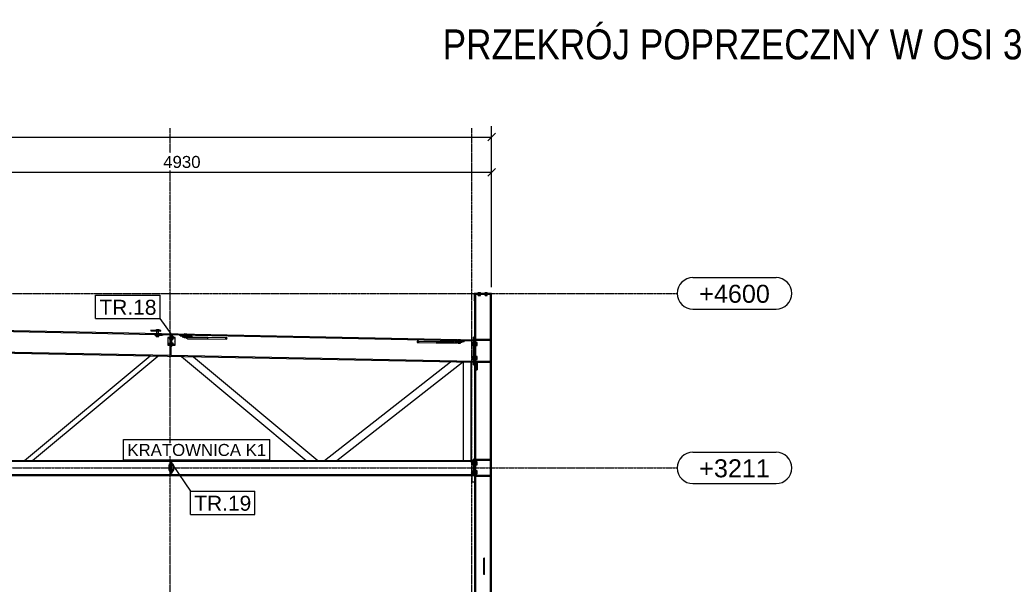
# Model space of a CAD drawing. Header units: millimetres. Extents: x -288865 to 11255, y 102926 to 380857.
# Tile 129 of 142: x -153068 to -145232, y 345490 to 349983. Entities that reach past the tile are written whole.
import ezdxf

# ---------------------------------------------------------------- set-up
doc = ezdxf.new("R2010")
doc.units = ezdxf.units.MM
doc.header["$MEASUREMENT"] = 0
doc.set_wipeout_variables(frame=1)
doc.linetypes.add('DXK_LINE_DOT3', pattern=[5.9187, 2.979, -0.9799, 0.9799, -0.9799])
for name, color, linetype in [('TS_FORMATKA', 7, 'Continuous'), ('TS_INNE_OBIEKTY', 7, 'Continuous'), ('TS_LINIE_WIDOCZNE', 7, 'Continuous'), ('TS_OPISY', 7, 'Continuous'), ('TS_OPISY_LINIE', 7, 'Continuous'), ('TS_OPISY_RAMKA', 7, 'Continuous'), ('TS_WYMIARY', 7, 'Continuous'), ('TS_WYMIARY_TEKST', 7, 'Continuous'), ('TS_WYPELNIENIE', 7, 'Continuous')]:
    doc.layers.add(name, color=color, linetype=linetype)
doc.styles.add('ARIAL', font='arial.ttf')

# ---------------------------------------------------------------- blocks, each defined once
blk = doc.blocks.new('Part-66178878-1328 - 1304')
at = {"layer": 'TS_LINIE_WIDOCZNE', "color": 1, "linetype": 'Continuous'}
for p, q in [((62114.5, -224), (62114.5, 4590)), ((62123, 4590), (62114.5, 4590)), ((62123, -224), (62123, 4590)), ((62239, 80), (62239, 4590)), ((62239, 4590), (62243.5, 4590)), ((62247.5, 4410), (62247.5, 4540)), ((62247.5, 3305), (62247.5, 3960)), ((62247.5, 2205), (62247.5, 2955)), ((62247.5, 1255), (62247.5, 1955)), ((62247.5, 330), (62247.5, 1005)), ((62239, 3), (62239, 77)), ((62239, -372), (62239, 0)), ((62247.5, -384), (62247.5, 0))]:
    blk.add_line(p, q, dxfattribs=at)
blk = doc.blocks.new('Part-66178878-1327 - 1304')
at = {"layer": 'TS_LINIE_WIDOCZNE', "color": 1, "linetype": 'Continuous'}
for p, q in [((62089.5, 3151), (62089.5, 3101)), ((62089.5, 3151), (62102.5, 3151)), ((62089.5, 3101), (62114.5, 3101))]:
    blk.add_line(p, q, dxfattribs=at)
blk = doc.blocks.new('Part-66178878-1336 - 1304')
at = {"layer": 'TS_LINIE_WIDOCZNE', "color": 1, "linetype": 'Continuous'}
for p, q in [((59535, 4306.5), (59534.9, 4300.5)), ((59534.9, 4300.5), (59614.2, 4298.9)), ((59614.4, 4304.9), (59535, 4306.5)), ((59568.7, 4299.9), (59568.8, 4305.9)), ((59614.2, 4298.9), (59614.4, 4304.9))]:
    blk.add_line(p, q, dxfattribs=at)
blk = doc.blocks.new('Part-66178878-1339 - 1304')
at = {"layer": 'TS_LINIE_WIDOCZNE', "color": 1, "linetype": 'Continuous'}
for p, q in [((62191.5, 2493.8), (62185.5, 2493.8)), ((62185.5, 2363.8), (62185.5, 2493.8)), ((62191.5, 2363.8), (62191.5, 2493.8)), ((62191.5, 2363.8), (62185.5, 2363.8))]:
    blk.add_line(p, q, dxfattribs=at)
blk = doc.blocks.new('Part-66178878-1341 - 1304')
at = {"layer": 'TS_LINIE_WIDOCZNE', "color": 1, "linetype": 'Continuous'}
for p, q in [((62123.6, 4051), (62123.6, 3991)), ((62123.6, 4051), (62131.6, 4051)), ((62123.6, 4011), (62131.6, 4011)), ((62131.6, 4051), (62131.6, 3991)), ((62123.6, 3991), (62131.6, 3991))]:
    blk.add_line(p, q, dxfattribs=at)
blk = doc.blocks.new('Part-66178878-1359 - 1304')
at = {"layer": 'TS_LINIE_WIDOCZNE', "color": 1, "linetype": 'Continuous'}
for p, q in [((62119.2, 4590), (62119.2, 4596)), ((62243.5, 4590), (62119.2, 4590))]:
    blk.add_line(p, q, dxfattribs=at)
blk = doc.blocks.new('GridLine-66178878-1758 - 1304')
at = {"layer": 'TS_INNE_OBIEKTY', "color": 4, "linetype": 'Continuous'}
for p, q in [((63850, 3336), (64511.5, 3336)), ((63850, 3086), (64511.5, 3086))]:
    blk.add_line(p, q, dxfattribs=at)
at = {"layer": 'TS_INNE_OBIEKTY', "color": 4, "linetype": 'DXK_LINE_DOT3'}
blk.add_line((48590.2, 3211), (63725, 3211), dxfattribs=at)
at = {"layer": 'TS_INNE_OBIEKTY', "color": 4, "linetype": 'Continuous'}
for centre, start, end in [((63850, 3211), 90, 270), ((64511.5, 3211), 270, 90)]:
    blk.add_arc(centre, 125, start, end, dxfattribs=at)
at = {"layer": 'TS_INNE_OBIEKTY', "color": 2, "linetype": 'Continuous', "style": 'ARIAL'}
blk.add_text('+3211', height=143.26, dxfattribs=at).set_placement((63900, 3136))
blk = doc.blocks.new('Part-66178878-1366 - 1304')
at = {"layer": 'TS_LINIE_WIDOCZNE', "color": 1, "linetype": 'Continuous'}
for p, q in [((62241.5, 2955), (62241.5, 3305)), ((62241.5, 3305), (62247.5, 3305)), ((62247.5, 2955), (62247.5, 3305)), ((62241.5, 2955), (62247.5, 2955))]:
    blk.add_line(p, q, dxfattribs=at)
blk = doc.blocks.new('Part-66178878-1367 - 1304')
at = {"layer": 'TS_LINIE_WIDOCZNE', "color": 1, "linetype": 'Continuous'}
for p, q in [((62241.5, 3960), (62241.5, 4410)), ((62241.5, 4410), (62247.5, 4410)), ((62247.5, 3960), (62247.5, 4410)), ((62241.5, 3960), (62247.5, 3960))]:
    blk.add_line(p, q, dxfattribs=at)
blk = doc.blocks.new('Part-66178878-1371 - 1304')
at = {"layer": 'TS_LINIE_WIDOCZNE', "color": 1, "linetype": 'Continuous'}
for p, q in [((61806.3, 4217.8), (61950.2, 4217.8)), ((61806.4, 4205.8), (61971.5, 4205.8)), ((61967.4, 4217.8), (61971.5, 4217.8)), ((61971.5, 4217.8), (61971.6, 4217.7)), ((61975.1, 4207.6), (61971.5, 4205.8)), ((61976.5, 4211.6), (61975.1, 4207.6))]:
    blk.add_line(p, q, dxfattribs=at)
blk = doc.blocks.new('Part-66178878-1372 - 1304')
at = {"layer": 'TS_LINIE_WIDOCZNE', "color": 1, "linetype": 'Continuous'}
for p, q in [((59821.5, 4245.3), (59823, 4249.5)), ((59823, 4241), (59821.5, 4245.3)), ((59823, 4249.5), (59826.6, 4251.3)), ((59826.6, 4239.3), (59823, 4241)), ((59826.6, 4251.3), (59990.2, 4251.3)), ((59826.6, 4239.3), (59990.4, 4239.3)), ((59986.8, 4249.5), (59985.3, 4245.3)), ((59985.3, 4245.3), (59986.8, 4241)), ((59986.8, 4241), (59990.4, 4239.3)), ((59990.4, 4239.3), (59990.5, 4239.4))]:
    blk.add_line(p, q, dxfattribs=at)
blk = doc.blocks.new('GridLine-66178878-1754 - 1304')
at = {"layer": 'TS_INNE_OBIEKTY', "color": 4, "linetype": 'DXK_LINE_DOT3'}
blk.add_line((62090.2, -2004), (62090.2, 5914.3), dxfattribs=at)
at = {"layer": 'TS_INNE_OBIEKTY', "color": 4, "linetype": 'Continuous'}
for p, q in [((61917.9, -2004), (62262.4, -2004)), ((61917.9, -2254), (62262.4, -2254))]:
    blk.add_line(p, q, dxfattribs=at)
for centre, start, end in [((61917.9, -2129), 90, 270), ((62262.4, -2129), 270, 90)]:
    blk.add_arc(centre, 125, start, end, dxfattribs=at)
at = {"layer": 'TS_INNE_OBIEKTY', "color": 2, "linetype": 'Continuous', "style": 'ARIAL'}
blk.add_text('F', height=143.3, dxfattribs=at).set_placement((61967.9, -2204))
blk = doc.blocks.new('Part-66178878-1391 - 1304')
at = {"layer": 'TS_WYPELNIENIE', "linetype": 'Continuous'}
h = blk.add_hatch(dxfattribs=at)
h.set_pattern_fill('', color=256, scale=10, style=0, pattern_type=0)
h.set_pattern_definition([(45, (60140.933, 4246.96), (-22.45, 22.45), [])])
h.paths.add_polyline_path([(60143.1, 4242.7), (60140.9, 4247), (60135.9, 4248.7), (60130.9, 4246.9), (60128.9, 4242.6), (60131.1, 4238.4), (60136.1, 4236.7), (60141.1, 4238.5)])
at = {"layer": 'TS_INNE_OBIEKTY', "color": 1, "linetype": 'Continuous'}
for p, q in [((60130.9, 4246.9), (60128.9, 4242.6)), ((60128.9, 4242.6), (60131.1, 4238.4)), ((60135.9, 4248.7), (60130.9, 4246.9)), ((60131.1, 4238.4), (60136.1, 4236.7)), ((60140.9, 4247), (60135.9, 4248.7)), ((60136.1, 4236.7), (60141.1, 4238.5)), ((60143.1, 4242.7), (60140.9, 4247)), ((60141.1, 4238.5), (60143.1, 4242.7))]:
    blk.add_line(p, q, dxfattribs=at)
at = {"layer": 'TS_LINIE_WIDOCZNE', "color": 1, "linetype": 'Continuous'}
for p, q in [((59985.3, 4245.3), (59986.8, 4249.5)), ((59986.8, 4249.5), (59990.4, 4251.4)), ((59990.4, 4251.4), (60135.9, 4248.7)), ((59990.5, 4239.4), (60136.1, 4236.7))]:
    blk.add_line(p, q, dxfattribs=at)
blk = doc.blocks.new('Part-66178878-1392 - 1304')
at = {"layer": 'TS_WYPELNIENIE', "linetype": 'Continuous'}
h = blk.add_hatch(dxfattribs=at)
h.set_pattern_fill('', color=256, scale=10, style=0, pattern_type=0)
h.set_pattern_definition([(45, (61665.975, 4218.792), (-22.45, 22.45), [])])
h.paths.add_polyline_path([(61668.1, 4214.6), (61666, 4218.8), (61660.9, 4220.5), (61655.9, 4218.7), (61654, 4214.4), (61656.1, 4210.2), (61661.2, 4208.5), (61666.1, 4210.3)])
at = {"layer": 'TS_INNE_OBIEKTY', "color": 1, "linetype": 'Continuous'}
for p, q in [((61655.9, 4218.7), (61654, 4214.4)), ((61654, 4214.4), (61656.1, 4210.2)), ((61660.9, 4220.5), (61655.9, 4218.7)), ((61656.1, 4210.2), (61661.2, 4208.5)), ((61666, 4218.8), (61660.9, 4220.5)), ((61661.2, 4208.5), (61666.1, 4210.3)), ((61668.1, 4214.6), (61666, 4218.8)), ((61666.1, 4210.3), (61668.1, 4214.6))]:
    blk.add_line(p, q, dxfattribs=at)
at = {"layer": 'TS_LINIE_WIDOCZNE', "color": 1, "linetype": 'Continuous'}
for p, q in [((61660.9, 4220.5), (61806.3, 4217.8)), ((61661.2, 4208.5), (61806.4, 4205.8)), ((61806.3, 4217.8), (61809.9, 4216.1)), ((61810, 4207.6), (61806.4, 4205.8)), ((61809.9, 4216.1), (61811.5, 4211.9)), ((61811.5, 4211.9), (61810, 4207.6))]:
    blk.add_line(p, q, dxfattribs=at)
blk = doc.blocks.new('Part-66178878-1395 - 1304')
at = {"layer": 'TS_LINIE_WIDOCZNE', "color": 1, "linetype": 'Continuous'}
for p, q in [((50078.5, 3271), (62102.5, 3271)), ((50078.5, 3264.7), (62102.5, 3264.7)), ((50078.5, 3157.3), (62102.5, 3157.3)), ((50091.5, 3151), (62089.5, 3151))]:
    blk.add_line(p, q, dxfattribs=at)
for centre, start, end in [((62091.5, 3253), 135, 315), ((62091.5, 3253), 315, 135), ((62091.5, 3169), 135, 315), ((62091.5, 3169), 315, 135)]:
    blk.add_arc(centre, 6, start, end, dxfattribs=at)
blk = doc.blocks.new('Part-66178878-1403 - 1304')
at = {"layer": 'TS_LINIE_WIDOCZNE', "color": 1, "linetype": 'Continuous'}
for p, q in [((59569.8, 4265.8), (59570, 4273.8)), ((59629.8, 4264.6), (59569.8, 4265.8)), ((59570, 4273.8), (59630, 4272.6)), ((59589.8, 4265.4), (59590, 4273.4)), ((59630, 4272.6), (59629.8, 4264.6))]:
    blk.add_line(p, q, dxfattribs=at)
blk = doc.blocks.new('Part-66178878-1404 - 1304')
at = {"layer": 'TS_LINIE_WIDOCZNE', "color": 1, "linetype": 'Continuous'}
for p, q in [((59702.8, 4261.3), (59696.8, 4261.3)), ((59696.8, 4248.8), (59696.8, 4261.3)), ((59696.8, 4192.8), (59696.8, 4244.8)), ((59702.8, 4248.8), (59702.8, 4261.3)), ((59702.8, 4192.8), (59702.8, 4244.8)), ((59696.8, 4176.3), (59696.8, 4188.8)), ((59702.8, 4176.3), (59696.8, 4176.3)), ((59702.8, 4176.3), (59702.8, 4188.8))]:
    blk.add_line(p, q, dxfattribs=at)
blk = doc.blocks.new('Part-66178878-1406 - 1304')
at = {"layer": 'TS_LINIE_WIDOCZNE', "color": 1, "linetype": 'Continuous'}
for p, q in [((61992, 4217.3), (61933.4, 4218.5)), ((61933.4, 4218.5), (61933.4, 4217.8)), ((61955.1, 4212.1), (62012.6, 4210.9)), ((61967, 4211.8), (61967.2, 4217.8)), ((62012.6, 4210.9), (62012.7, 4216.9))]:
    blk.add_line(p, q, dxfattribs=at)
blk = doc.blocks.new('Part-66178878-1409 - 1304')
at = {"layer": 'TS_LINIE_WIDOCZNE', "color": 1, "linetype": 'Continuous'}
for p, q in [((59696.8, 4270.9), (59690.8, 4270.9)), ((59690.8, 4248.8), (59690.8, 4270.9)), ((59690.8, 4192.8), (59690.8, 4244.8)), ((59696.8, 4261.3), (59696.8, 4270.9)), ((59690.8, 4106.9), (59690.8, 4188.8)), ((59696.8, 4106.9), (59696.8, 4176.3)), ((59696.8, 4106.9), (59690.8, 4106.9))]:
    blk.add_line(p, q, dxfattribs=at)
blk = doc.blocks.new('Bolt-66178878-1543 - 1304')
at = {"layer": 'TS_INNE_OBIEKTY', "color": 1, "linetype": 'Continuous'}
for p, q in [((62091.9, 3258), (62102.5, 3258)), ((62091.9, 3234), (62091.9, 3258)), ((62091.9, 3246), (62102.5, 3246)), ((62102.5, 3234), (62091.9, 3234)), ((62133.6, 3258), (62123, 3258)), ((62123, 3246), (62133.6, 3246)), ((62123, 3234), (62133.6, 3234)), ((62133.6, 3234), (62133.6, 3258)), ((62091.9, 3188), (62102.5, 3188)), ((62091.9, 3164), (62091.9, 3188)), ((62091.9, 3176), (62102.5, 3176)), ((62102.5, 3164), (62091.9, 3164)), ((62133.6, 3188), (62123, 3188)), ((62123, 3176), (62133.6, 3176)), ((62123, 3164), (62133.6, 3164)), ((62133.6, 3164), (62133.6, 3188))]:
    blk.add_line(p, q, dxfattribs=at)
blk = doc.blocks.new('Part-66178878-1411 - 1304')
at = {"layer": 'TS_LINIE_WIDOCZNE', "color": 1, "linetype": 'Continuous'}
for p, q in [((61968.2, 4217.8), (61968.4, 4225.8)), ((61968.4, 4225.8), (62028.3, 4224.6)), ((61988.2, 4217.4), (61988.4, 4225.4)), ((61992, 4217.3), (62028.2, 4216.6)), ((62028.3, 4224.6), (62028.2, 4216.6))]:
    blk.add_line(p, q, dxfattribs=at)
blk = doc.blocks.new('Part-66178878-1414 - 1304')
at = {"layer": 'TS_LINIE_WIDOCZNE', "color": 1, "linetype": 'Continuous'}
for p, q in [((59785.1, 4261.2), (59785, 4255.2)), ((59785, 4255.2), (59864.3, 4253.7)), ((59864.4, 4259.7), (59805.9, 4260.8)), ((59830.5, 4254.3), (59830.7, 4260.3)), ((59864.3, 4253.7), (59864.4, 4259.7))]:
    blk.add_line(p, q, dxfattribs=at)
blk = doc.blocks.new('Part-66178878-1415 - 1304')
at = {"layer": 'TS_LINIE_WIDOCZNE', "color": 1, "linetype": 'Continuous'}
for p, q in [((59769.6, 4261.5), (59769.8, 4269.5)), ((59769.6, 4261.5), (59805.9, 4260.8)), ((59769.8, 4269.5), (59829.8, 4268.3)), ((59809.6, 4260.7), (59809.8, 4268.7)), ((59829.6, 4260.3), (59829.8, 4268.3))]:
    blk.add_line(p, q, dxfattribs=at)
blk = doc.blocks.new('Bolt-66178878-1551 - 1304')
at = {"layer": 'TS_INNE_OBIEKTY', "color": 1, "linetype": 'Continuous'}
for p, q in [((59580.3, 4305.6), (59580.5, 4313.5)), ((59580.5, 4313.5), (59601.1, 4313.1)), ((59586.5, 4305.5), (59586.7, 4313.4)), ((59596.8, 4305.3), (59597, 4313.2)), ((59600.9, 4305.2), (59601.1, 4313.1)), ((59584.2, 4281.5), (59584.5, 4299.5)), ((59596.1, 4281.3), (59596.4, 4299.3))]:
    blk.add_line(p, q, dxfattribs=at)
blk = doc.blocks.new('Part-66178878-1461 - 1304')
at = {"layer": 'TS_LINIE_WIDOCZNE', "color": 1, "linetype": 'Continuous'}
for p, q in [((59696.8, 3255.1), (59702.8, 3255.1)), ((59696.8, 3255.1), (59696.8, 3232.6)), ((59696.8, 3235.1), (59702.8, 3235.1)), ((59696.8, 3195.6), (59696.8, 3229.6)), ((59702.8, 3255.1), (59702.8, 3232.6)), ((59702.8, 3195.6), (59702.8, 3229.6)), ((59696.8, 3192.6), (59696.8, 3170.1)), ((59696.8, 3190.1), (59702.8, 3190.1)), ((59702.8, 3170.1), (59696.8, 3170.1)), ((59702.8, 3192.6), (59702.8, 3170.1))]:
    blk.add_line(p, q, dxfattribs=at)
blk = doc.blocks.new('Bolt-66178878-1579 - 1304')
at = {"layer": 'TS_INNE_OBIEKTY', "color": 1, "linetype": 'Continuous'}
for p, q in [((62140.2, 4600), (62140.2, 4607.9)), ((62140.2, 4607.9), (62158.2, 4607.9)), ((62140.2, 4582.1), (62140.2, 4590)), ((62140.2, 4582.1), (62158.2, 4582.1)), ((62149.2, 4600), (62149.2, 4607.9)), ((62149.2, 4582.1), (62149.2, 4590)), ((62158.2, 4600), (62158.2, 4607.9)), ((62158.2, 4582.1), (62158.2, 4590)), ((62195.2, 4600), (62195.2, 4607.9)), ((62195.2, 4607.9), (62213.2, 4607.9)), ((62195.2, 4582.1), (62195.2, 4590)), ((62195.2, 4582.1), (62213.2, 4582.1)), ((62204.2, 4600), (62204.2, 4607.9)), ((62204.2, 4582.1), (62204.2, 4590)), ((62213.2, 4600), (62213.2, 4607.9)), ((62213.2, 4582.1), (62213.2, 4590))]:
    blk.add_line(p, q, dxfattribs=at)
blk = doc.blocks.new('Part-66178878-1463 - 1304')
at = {"layer": 'TS_LINIE_WIDOCZNE', "color": 1, "linetype": 'Continuous'}
for p, q in [((59696.8, 3263.8), (59690.8, 3263.8)), ((59690.8, 3232.6), (59690.8, 3263.8)), ((59690.8, 3195.6), (59690.8, 3229.6)), ((59696.8, 3255.1), (59696.8, 3263.8)), ((59690.8, 3158.8), (59690.8, 3192.6)), ((59696.8, 3158.8), (59690.8, 3158.8)), ((59696.8, 3158.8), (59696.8, 3170.1))]:
    blk.add_line(p, q, dxfattribs=at)
blk = doc.blocks.new('Part-66178878-1479 - 1304')
at = {"layer": 'TS_LINIE_WIDOCZNE', "color": 1, "linetype": 'Continuous'}
for p, q in [((56090.8, 4351.4), (57208.2, 4329)), ((56090.8, 4351.4), (56090.8, 4179.3)), ((56090.8, 4343.4), (59570, 4273.8)), ((57378.2, 4325.6), (62102.5, 4231.1)), ((59630, 4272.6), (61968.4, 4225.8)), ((56090.8, 4179.3), (57274.8, 4155.6)), ((56090.8, 4171.3), (56090.8, 4179.3)), ((56090.8, 4171.3), (62102.5, 4051.1)), ((57280.8, 4155.5), (59690.8, 4107.3)), ((62028.3, 4224.6), (62102.5, 4223.1)), ((59696.8, 4107.2), (62102.5, 4059.1))]:
    blk.add_line(p, q, dxfattribs=at)
blk = doc.blocks.new('Part-66178878-1483 - 1304')
at = {"layer": 'TS_LINIE_WIDOCZNE', "color": 1, "linetype": 'Continuous'}
for p, q in [((62102.5, 4031), (62102.5, 4251)), ((62114.5, 4251), (62102.5, 4251)), ((62114.5, 4031), (62114.5, 4251)), ((62102.5, 4031), (62114.5, 4031))]:
    blk.add_line(p, q, dxfattribs=at)
blk = doc.blocks.new('Part-66178878-1484 - 1304')
at = {"layer": 'TS_LINIE_WIDOCZNE', "color": 1, "linetype": 'Continuous'}
for p, q in [((62102.5, 3151), (62102.5, 3281)), ((62114.5, 3281), (62102.5, 3281)), ((62114.5, 3151), (62114.5, 3281)), ((62102.5, 3151), (62114.5, 3151))]:
    blk.add_line(p, q, dxfattribs=at)
blk = doc.blocks.new('Part-66178878-1603 - 1304')
at = {"layer": 'TS_LINIE_WIDOCZNE', "color": 1, "linetype": 'Continuous'}
for p, q in [((62238, 3151), (62124, 3151)), ((62124, 3151), (62124, 3143)), ((62238, 3143), (62124, 3143)), ((62238, 3151), (62238, 3143))]:
    blk.add_line(p, q, dxfattribs=at)
blk = doc.blocks.new('Part-66178878-1491 - 1304')
at = {"layer": 'TS_LINIE_WIDOCZNE', "color": 1, "linetype": 'Continuous'}
for p, q in [((58531.3, 3271), (59530.1, 4102.5)), ((58593.8, 3271), (59591.2, 4101.3))]:
    blk.add_line(p, q, dxfattribs=at)
blk = doc.blocks.new('Part-66178878-1492 - 1304')
at = {"layer": 'TS_LINIE_WIDOCZNE', "color": 1, "linetype": 'Continuous'}
for p, q in [((60918.5, 3271), (61920.1, 4054.7)), ((61015.9, 3271), (62015, 4052.8))]:
    blk.add_line(p, q, dxfattribs=at)
blk = doc.blocks.new('Part-66178878-1493 - 1304')
at = {"layer": 'TS_LINIE_WIDOCZNE', "color": 1, "linetype": 'Continuous'}
for p, q in [((59778.7, 4097.6), (60771.5, 3271)), ((59874.8, 4095.6), (60865.3, 3271))]:
    blk.add_line(p, q, dxfattribs=at)
blk = doc.blocks.new('Part-66178878-1496 - 1304')
at = {"layer": 'TS_LINIE_WIDOCZNE', "color": 1, "linetype": 'Continuous'}
for p, q in [((62024.5, 3271), (62024.5, 4052.6)), ((62084.5, 3271), (62084.5, 4051.4))]:
    blk.add_line(p, q, dxfattribs=at)
blk = doc.blocks.new('Part-66178878-1500 - 1304')
at = {"layer": 'TS_WYPELNIENIE', "linetype": 'Continuous'}
h = blk.add_hatch(dxfattribs=at)
h.set_pattern_fill('', color=256, scale=10, style=0, pattern_type=0)
h.set_pattern_definition([(45, (59669.798, 4248.76), (-22.451, 22.451), [])])
h.paths.add_polyline_path([(59729.8, 4248.8), (59669.8, 4248.8), (59669.8, 4188.8), (59729.8, 4188.8)])
h.paths.add_polyline_path([(59673.8, 4192.8), (59673.8, 4244.8), (59725.8, 4244.8), (59725.8, 4192.8)])
at = {"layer": 'TS_INNE_OBIEKTY', "color": 1, "linetype": 'Continuous'}
for p, q in [((59729.8, 4248.8), (59669.8, 4248.8)), ((59669.8, 4248.8), (59669.8, 4188.8)), ((59673.8, 4244.8), (59725.8, 4244.8)), ((59673.8, 4192.8), (59673.8, 4244.8)), ((59725.8, 4244.8), (59725.8, 4192.8)), ((59729.8, 4188.8), (59729.8, 4248.8)), ((59669.8, 4188.8), (59729.8, 4188.8)), ((59725.8, 4192.8), (59673.8, 4192.8))]:
    blk.add_line(p, q, dxfattribs=at)
blk = doc.blocks.new('Part-66178878-1508 - 1304')
at = {"layer": 'TS_WYPELNIENIE', "linetype": 'Continuous'}
h = blk.add_hatch(dxfattribs=at)
h.set_pattern_fill('', color=256, scale=10, style=0, pattern_type=0)
h.set_pattern_definition([(45, (62107.495, 4600), (-22.4506, 22.4506), [])])
h.paths.add_polyline_path([(62247.5, 4600), (62107.5, 4600), (62107.5, 4540), (62111.5, 4540), (62111.5, 4596), (62243.5, 4596), (62243.5, 4540), (62247.5, 4540)])
at = {"layer": 'TS_INNE_OBIEKTY', "color": 1, "linetype": 'Continuous'}
for p, q in [((62247.5, 4600), (62107.5, 4600)), ((62107.5, 4600), (62107.5, 4540)), ((62111.5, 4596), (62243.5, 4596)), ((62111.5, 4540), (62111.5, 4596)), ((62243.5, 4596), (62243.5, 4540)), ((62247.5, 4540), (62247.5, 4600)), ((62107.5, 4540), (62111.5, 4540)), ((62243.5, 4540), (62247.5, 4540))]:
    blk.add_line(p, q, dxfattribs=at)
blk = doc.blocks.new('Part-66178878-1512 - 1304')
at = {"layer": 'TS_WYPELNIENIE', "linetype": 'Continuous'}
h = blk.add_hatch(dxfattribs=at)
h.set_pattern_fill('', color=256, scale=10, style=0, pattern_type=0)
h.set_pattern_definition([(45, (59679.798, 3232.564), (-22.45, 22.45), [])])
h.paths.add_polyline_path([(59719.8, 3232.6), (59679.8, 3232.6), (59679.8, 3192.6), (59719.8, 3192.6)])
h.paths.add_polyline_path([(59682.8, 3195.6), (59682.8, 3229.6), (59716.8, 3229.6), (59716.8, 3195.6)])
at = {"layer": 'TS_INNE_OBIEKTY', "color": 1, "linetype": 'Continuous'}
for p, q in [((59719.8, 3232.6), (59679.8, 3232.6)), ((59679.8, 3232.6), (59679.8, 3192.6)), ((59682.8, 3229.6), (59716.8, 3229.6)), ((59682.8, 3195.6), (59682.8, 3229.6)), ((59716.8, 3229.6), (59716.8, 3195.6)), ((59719.8, 3192.6), (59719.8, 3232.6)), ((59679.8, 3192.6), (59719.8, 3192.6)), ((59716.8, 3195.6), (59682.8, 3195.6))]:
    blk.add_line(p, q, dxfattribs=at)
blk = doc.blocks.new('Part-66178878-1609 - 1304')
at = {"layer": 'TS_LINIE_WIDOCZNE', "color": 1, "linetype": 'Continuous'}
for p, q in [((62238, 4059), (62124, 4059)), ((62124, 4059), (62124, 4051)), ((62238, 4051), (62131.6, 4051)), ((62238, 4059), (62238, 4051))]:
    blk.add_line(p, q, dxfattribs=at)
blk = doc.blocks.new('Bolt-66178878-1528 - 1304')
at = {"layer": 'TS_INNE_OBIEKTY', "color": 1, "linetype": 'Continuous'}
for p, q in [((59682.9, 4248.8), (59682.9, 4250.3)), ((59682.9, 4250.3), (59690.8, 4250.3)), ((59682.9, 4244.8), (59682.9, 4232.3)), ((59682.9, 4241.3), (59690.8, 4241.3)), ((59682.9, 4232.3), (59690.8, 4232.3)), ((59702.8, 4250.3), (59710.7, 4250.3)), ((59702.8, 4241.3), (59710.7, 4241.3)), ((59702.8, 4232.3), (59710.7, 4232.3)), ((59710.7, 4248.8), (59710.7, 4250.3)), ((59710.7, 4244.8), (59710.7, 4232.3)), ((59682.9, 4192.8), (59682.9, 4205.3)), ((59682.9, 4205.3), (59690.8, 4205.3)), ((59682.9, 4196.3), (59690.8, 4196.3)), ((59682.9, 4188.8), (59682.9, 4187.3)), ((59682.9, 4187.3), (59690.8, 4187.3)), ((59702.8, 4205.3), (59710.7, 4205.3)), ((59702.8, 4196.3), (59710.7, 4196.3)), ((59702.8, 4187.3), (59710.7, 4187.3)), ((59710.7, 4205.3), (59710.7, 4192.8)), ((59710.7, 4187.3), (59710.7, 4188.8))]:
    blk.add_line(p, q, dxfattribs=at)
blk = doc.blocks.new('Bolt-66178878-1530 - 1304')
at = {"layer": 'TS_INNE_OBIEKTY', "color": 1, "linetype": 'Continuous'}
for p, q in [((61978.8, 4225.6), (61979, 4233.5)), ((61979, 4233.5), (61999.6, 4233.1)), ((61982.9, 4225.5), (61983.1, 4233.4)), ((61993.2, 4225.3), (61993.4, 4233.2)), ((61999.5, 4225.2), (61999.6, 4233.1)), ((61978.4, 4203.7), (61978.6, 4211.6)), ((61978.4, 4203.7), (61999, 4203.3)), ((61982.5, 4203.6), (61982.7, 4211.5)), ((61992.8, 4203.4), (61993, 4211.3)), ((61999, 4203.3), (61999.2, 4211.2))]:
    blk.add_line(p, q, dxfattribs=at)
blk = doc.blocks.new('Bolt-66178878-1533 - 1304')
at = {"layer": 'TS_INNE_OBIEKTY', "color": 1, "linetype": 'Continuous'}
for p, q in [((59580.3, 4305.6), (59580.5, 4313.5)), ((59580.5, 4313.5), (59601.1, 4313.1)), ((59584.4, 4305.5), (59584.5, 4313.5)), ((59594.7, 4305.3), (59594.8, 4313.3)), ((59600.9, 4305.2), (59601.1, 4313.1)), ((59579.3, 4257.7), (59579.5, 4265.6)), ((59579.3, 4257.7), (59600, 4257.3)), ((59583.4, 4257.6), (59583.6, 4265.6)), ((59584, 4273.6), (59584.5, 4299.5)), ((59593.7, 4257.4), (59593.9, 4265.4)), ((59595.9, 4273.3), (59596.4, 4299.3)), ((59600, 4257.3), (59600.1, 4265.2))]:
    blk.add_line(p, q, dxfattribs=at)
blk = doc.blocks.new('Bolt-66178878-1534 - 1304')
at = {"layer": 'TS_INNE_OBIEKTY', "color": 1, "linetype": 'Continuous'}
for p, q in [((59799.8, 4247), (59800, 4254.9)), ((59820.5, 4246.6), (59799.8, 4247)), ((59800.3, 4268.9), (59800.4, 4276.9)), ((59821.1, 4276.4), (59800.4, 4276.9)), ((59806.1, 4246.9), (59806.2, 4254.8)), ((59806.5, 4268.8), (59806.7, 4276.7)), ((59816.4, 4246.7), (59816.5, 4254.6)), ((59816.8, 4268.6), (59817, 4276.5)), ((59820.5, 4246.6), (59820.6, 4254.5)), ((59820.9, 4268.5), (59821.1, 4276.4))]:
    blk.add_line(p, q, dxfattribs=at)
blk = doc.blocks.new('Bolt-66178878-1542 - 1304')
at = {"layer": 'TS_INNE_OBIEKTY', "color": 1, "linetype": 'Continuous'}
for p, q in [((62091.9, 4208), (62102.5, 4208)), ((62091.9, 4184), (62091.9, 4208)), ((62091.9, 4196), (62102.5, 4196)), ((62102.5, 4184), (62091.9, 4184)), ((62133.6, 4208), (62123, 4208)), ((62123, 4196), (62133.6, 4196)), ((62123, 4184), (62133.6, 4184)), ((62133.6, 4184), (62133.6, 4208)), ((62091.9, 4098), (62102.5, 4098)), ((62091.9, 4074), (62091.9, 4098)), ((62091.9, 4086), (62102.5, 4086)), ((62133.6, 4098), (62123, 4098)), ((62123, 4086), (62133.6, 4086)), ((62133.6, 4074), (62133.6, 4098)), ((62102.5, 4074), (62091.9, 4074)), ((62123, 4074), (62133.6, 4074))]:
    blk.add_line(p, q, dxfattribs=at)
blk = doc.blocks.new('Bolt-66178878-1576 - 1304')
at = {"layer": 'TS_INNE_OBIEKTY', "color": 1, "linetype": 'Continuous'}
for p, q in [((62140.2, 4600), (62140.2, 4607.9)), ((62140.2, 4607.9), (62158.2, 4607.9)), ((62149.2, 4600), (62149.2, 4607.9)), ((62158.2, 4600), (62158.2, 4607.9)), ((62195.2, 4600), (62195.2, 4607.9)), ((62195.2, 4607.9), (62213.2, 4607.9)), ((62204.2, 4600), (62204.2, 4607.9)), ((62213.2, 4600), (62213.2, 4607.9))]:
    blk.add_line(p, q, dxfattribs=at)
blk = doc.blocks.new('Bolt-66178878-1580 - 1304')
at = {"layer": 'TS_INNE_OBIEKTY', "color": 1, "linetype": 'Continuous'}
for p, q in [((59682.9, 3232.6), (59682.9, 3244.1)), ((59682.9, 3244.1), (59690.8, 3244.1)), ((59682.9, 3235.1), (59690.8, 3235.1)), ((59682.9, 3229.6), (59682.9, 3226.1)), ((59682.9, 3226.1), (59690.8, 3226.1)), ((59702.8, 3244.1), (59710.7, 3244.1)), ((59702.8, 3235.1), (59710.7, 3235.1)), ((59702.8, 3226.1), (59710.7, 3226.1)), ((59710.7, 3244.1), (59710.7, 3232.6)), ((59710.7, 3226.1), (59710.7, 3229.6)), ((59682.9, 3195.6), (59682.9, 3199.1)), ((59682.9, 3199.1), (59690.8, 3199.1)), ((59682.9, 3192.6), (59682.9, 3181.1)), ((59682.9, 3190.1), (59690.8, 3190.1)), ((59682.9, 3181.1), (59690.8, 3181.1)), ((59702.8, 3199.1), (59710.7, 3199.1)), ((59702.8, 3190.1), (59710.7, 3190.1)), ((59702.8, 3181.1), (59710.7, 3181.1)), ((59710.7, 3195.6), (59710.7, 3199.1)), ((59710.7, 3192.6), (59710.7, 3181.1))]:
    blk.add_line(p, q, dxfattribs=at)
blk = doc.blocks.new('Part-66178878-1606 - 1304')
at = {"layer": 'TS_LINIE_WIDOCZNE', "color": 1, "linetype": 'Continuous'}
for p, q in [((62238, 3279), (62124, 3279)), ((62124, 3279), (62124, 3271)), ((62238, 3271), (62124, 3271)), ((62238, 3279), (62238, 3271))]:
    blk.add_line(p, q, dxfattribs=at)
blk = doc.blocks.new('Part-66178878-1612 - 1304')
at = {"layer": 'TS_LINIE_WIDOCZNE', "color": 1, "linetype": 'Continuous'}
for p, q in [((62238, 4232), (62124, 4232)), ((62124, 4232), (62124, 4224)), ((62238, 4232), (62238, 4224)), ((62238, 4224), (62124, 4224))]:
    blk.add_line(p, q, dxfattribs=at)
blk = doc.blocks.new('GridLine-66178878-1753 - 1304')
at = {"layer": 'TS_INNE_OBIEKTY', "color": 4, "linetype": 'DXK_LINE_DOT3'}
blk.add_line((59690.2, -2004), (59690.2, 5914.3), dxfattribs=at)
at = {"layer": 'TS_INNE_OBIEKTY', "color": 4, "linetype": 'Continuous'}
for p, q in [((59517.9, -2004), (59862.4, -2004)), ((59517.9, -2254), (59862.4, -2254))]:
    blk.add_line(p, q, dxfattribs=at)
for centre, start, end in [((59517.9, -2129), 90, 270), ((59862.4, -2129), 270, 90)]:
    blk.add_arc(centre, 125, start, end, dxfattribs=at)
at = {"layer": 'TS_INNE_OBIEKTY', "color": 2, "linetype": 'Continuous', "style": 'ARIAL'}
blk.add_text('E', height=143.3, dxfattribs=at).set_placement((59567.9, -2204))
blk = doc.blocks.new('GridLine-66178878-1759 - 1304')
at = {"layer": 'TS_INNE_OBIEKTY', "color": 4, "linetype": 'Continuous'}
for p, q in [((63850, 4725), (64511.5, 4725)), ((63850, 4475), (64511.5, 4475))]:
    blk.add_line(p, q, dxfattribs=at)
at = {"layer": 'TS_INNE_OBIEKTY', "color": 4, "linetype": 'DXK_LINE_DOT3'}
blk.add_line((48590.2, 4600), (63725, 4600), dxfattribs=at)
at = {"layer": 'TS_INNE_OBIEKTY', "color": 4, "linetype": 'Continuous'}
for centre, start, end in [((63850, 4600), 90, 270), ((64511.5, 4600), 270, 90)]:
    blk.add_arc(centre, 125, start, end, dxfattribs=at)
at = {"layer": 'TS_INNE_OBIEKTY', "color": 2, "linetype": 'Continuous', "style": 'ARIAL'}
blk.add_text('+4600', height=143.26, dxfattribs=at).set_placement((63900, 4525))
blk = doc.blocks.new('StraightDimension-66178878-2359 - 1304')
at = {"layer": 'TS_WYMIARY', "color": 174, "linetype": 'Continuous'}
for p, q in [((62247.5, 4650), (62247.5, 5929.4)), ((49933.5, 5844.4), (62247.5, 5844.4)), ((62217.5, 5814.4), (62277.5, 5874.4))]:
    blk.add_line(p, q, dxfattribs=at)
blk = doc.blocks.new('StraightDimension-66178878-2310 - 1304')
at = {"layer": 'TS_WYMIARY', "color": 174, "linetype": 'Continuous'}
for p, q in [((57317.9, 5170), (57317.9, 5648.3)), ((62247.5, 4650), (62247.5, 5648.3)), ((57347.9, 5593.3), (57287.9, 5533.3)), ((62217.5, 5533.3), (62277.5, 5593.3)), ((57317.9, 5563.3), (62247.5, 5563.3))]:
    blk.add_line(p, q, dxfattribs=at)
at = {"color": 0}
blk.add_wipeout([(59950.9, 5578.3), (59950.9, 5718.3), (59614.5, 5718.3), (59614.5, 5578.3)], dxfattribs=at).dxf.layer = 'TS_WYMIARY'
at = {"layer": 'TS_WYMIARY_TEKST', "color": 96, "style": 'ARIAL'}
blk.add_text('4930', height=95.51, dxfattribs=at).set_placement((59634.5, 5598.3))
blk = doc.blocks.new('Mark-66178878-2422 - 1304')
blk.add_wipeout([(60452.5, 3306), (60452.5, 3406), (59349.1, 3406), (59349.1, 3306)]).dxf.layer = 'TS_OPISY_LINIE'
blk.add_wipeout([(60452.5, 3306), (60452.5, 3406), (59349.1, 3406), (59349.1, 3306)]).dxf.layer = 'TS_OPISY_LINIE'
at = {"layer": 'TS_OPISY_RAMKA', "linetype": 'Continuous'}
for p, q in [((59319.1, 3436), (60482.5, 3436)), ((59319.1, 3276), (59319.1, 3436)), ((60482.5, 3276), (60482.5, 3436)), ((59319.1, 3276), (60482.5, 3276))]:
    blk.add_line(p, q, dxfattribs=at)
at = {"layer": 'TS_OPISY', "style": 'ARIAL'}
blk.add_text('KRATOWNICA K1', height=95.508, dxfattribs=at).set_placement((59349.1, 3306))
blk = doc.blocks.new('Mark-66178878-2558 - 1304')
blk.add_wipeout([(59580.2, 4429.5), (59580.2, 4554.5), (59126.5, 4554.5), (59126.5, 4429.5)]).dxf.layer = 'TS_OPISY_LINIE'
blk.add_wipeout([(59580.2, 4429.5), (59580.2, 4554.5), (59126.5, 4554.5), (59126.5, 4429.5)]).dxf.layer = 'TS_OPISY_LINIE'
at = {"layer": 'TS_OPISY_LINIE', "linetype": 'Continuous'}
blk.add_line((59717.5, 4248.3), (59610.2, 4399.5), dxfattribs=at)
at = {"layer": 'TS_OPISY_RAMKA', "linetype": 'Continuous'}
for p, q in [((59096.5, 4584.5), (59610.2, 4584.5)), ((59096.5, 4399.5), (59096.5, 4584.5)), ((59610.2, 4399.5), (59610.2, 4584.5)), ((59096.5, 4399.5), (59610.2, 4399.5))]:
    blk.add_line(p, q, dxfattribs=at)
at = {"layer": 'TS_OPISY', "style": 'ARIAL'}
blk.add_text('TR.18', height=119.38, dxfattribs=at).set_placement((59126.5, 4429.5))
blk = doc.blocks.new('Mark-66178878-2562 - 1304')
blk.add_wipeout([(60334.5, 2869.8), (60334.5, 2994.8), (59880.7, 2994.8), (59880.7, 2869.8)]).dxf.layer = 'TS_OPISY_LINIE'
blk.add_wipeout([(60334.5, 2869.8), (60334.5, 2994.8), (59880.7, 2994.8), (59880.7, 2869.8)]).dxf.layer = 'TS_OPISY_LINIE'
at = {"layer": 'TS_OPISY_LINIE', "linetype": 'Continuous'}
blk.add_line((59711.5, 3232.1), (59850.7, 3024.8), dxfattribs=at)
at = {"layer": 'TS_OPISY_RAMKA', "linetype": 'Continuous'}
for p, q in [((59850.7, 3024.8), (60364.5, 3024.8)), ((59850.7, 2839.8), (59850.7, 3024.8)), ((60364.5, 2839.8), (60364.5, 3024.8)), ((59850.7, 2839.8), (60364.5, 2839.8))]:
    blk.add_line(p, q, dxfattribs=at)
at = {"layer": 'TS_OPISY', "style": 'ARIAL'}
blk.add_text('TR.19', height=119.38, dxfattribs=at).set_placement((59880.7, 2869.8))

msp = doc.modelspace()

# ---------------------------------------------------------------- block references
for name in ['GridLine-66178878-1753 - 1304', 'GridLine-66178878-1754 - 1304', 'GridLine-66178878-1759 - 1304', 'Part-66178878-1508 - 1304', 'Part-66178878-1328 - 1304', 'Part-66178878-1359 - 1304', 'Bolt-66178878-1579 - 1304', 'Bolt-66178878-1576 - 1304', 'Part-66178878-1367 - 1304', 'Part-66178878-1479 - 1304', 'Bolt-66178878-1533 - 1304', 'Bolt-66178878-1551 - 1304', 'Part-66178878-1336 - 1304', 'Part-66178878-1403 - 1304', 'Part-66178878-1500 - 1304', 'Bolt-66178878-1528 - 1304', 'Part-66178878-1409 - 1304', 'Part-66178878-1404 - 1304', 'Part-66178878-1415 - 1304', 'Part-66178878-1414 - 1304', 'Bolt-66178878-1534 - 1304', 'Part-66178878-1372 - 1304', 'Part-66178878-1391 - 1304', 'Bolt-66178878-1530 - 1304', 'Part-66178878-1483 - 1304', 'Part-66178878-1392 - 1304', 'Part-66178878-1371 - 1304', 'Part-66178878-1406 - 1304', 'Part-66178878-1411 - 1304', 'Bolt-66178878-1542 - 1304', 'Part-66178878-1612 - 1304', 'Part-66178878-1491 - 1304', 'Part-66178878-1493 - 1304', 'Part-66178878-1492 - 1304', 'Part-66178878-1496 - 1304', 'Part-66178878-1341 - 1304', 'Part-66178878-1609 - 1304', 'GridLine-66178878-1758 - 1304', 'Part-66178878-1366 - 1304', 'Part-66178878-1395 - 1304', 'Part-66178878-1512 - 1304', 'Bolt-66178878-1580 - 1304', 'Part-66178878-1463 - 1304', 'Part-66178878-1461 - 1304', 'Bolt-66178878-1543 - 1304', 'Part-66178878-1484 - 1304', 'Part-66178878-1606 - 1304', 'Part-66178878-1327 - 1304', 'Part-66178878-1603 - 1304', 'Part-66178878-1339 - 1304']:
    msp.add_blockref(name, (-211559.8, 343205.1))

# ---------------------------------------------------------------- texts
at = {"layer": 'TS_FORMATKA', "color": 1, "style": 'ARIAL', "width": 0.9}
msp.add_text('PRZEKRÓJ POPRZECZNY W OSI 3', height=238.77, dxfattribs=at).set_placement((-149703.4, 349667.2))

# ---------------------------------------------------------------- next in the draw order: block references
for name in ['StraightDimension-66178878-2359 - 1304', 'Mark-66178878-2558 - 1304', 'Mark-66178878-2422 - 1304', 'Mark-66178878-2562 - 1304']:
    msp.add_blockref(name, (-211559.8, 343205.1))

# ---------------------------------------------------------------- next in the draw order: block references
msp.add_blockref('StraightDimension-66178878-2310 - 1304', (-211559.8, 343205.1))

doc.saveas('drawing.dxf')
